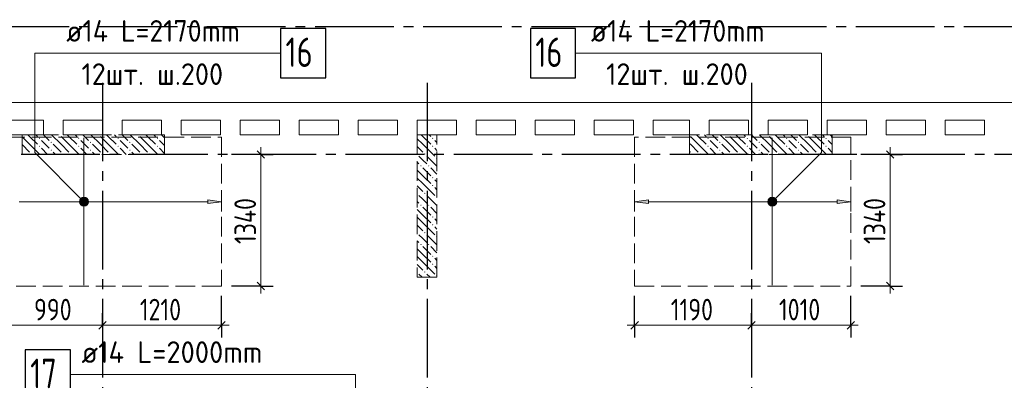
# Model space of a CAD drawing. Header units: millimetres. Extents: x 0 to 61017, y 0 to 42000.
# Tile 15 of 24: x 24096 to 34110, y 32001 to 35671. Entities that reach past the tile are written whole.
import ezdxf

# ---------------------------------------------------------------- set-up
doc = ezdxf.new("R2010")
doc.units = ezdxf.units.MM
doc.linetypes.add('______2', pattern=[270, 200, -70])
doc.linetypes.add('______5', pattern=[1100, 800, -100, 100, -100])
for name, color, linetype, lineweight in [('Standard', 7, 'Continuous', 25), ('ДОП Верх по У', 7, 'Continuous', 25), ('ЖБ Пилон', 180, 'Continuous', 25), ('Оси', 40, '______5', 18), ('Позиционная метка номер позиции', 7, 'Continuous', 13), ('Примечания', 7, 'Continuous', 25)]:
    doc.layers.add(name, color=color, linetype=linetype, lineweight=lineweight)
doc.layers.add('ЖБ Перекрытие верхний уровень', color=7, linetype='Continuous', lineweight=25, true_color=0xe0e0ff)
doc.styles.add('GOST 2.304-81', font='txt')
doc.styles.add('ISOCPEUR', font='txt')

msp = doc.modelspace()

# ---------------------------------------------------------------- hatches: boundary and pattern name
at = {"layer": 'ДОП Верх по У', "linetype": 'Continuous', "lineweight": 13, "transparency": 33554687}
for points in [[(24718, 33838), (24731, 33787), (24731, 33851)], [(24731, 33851), (24750, 33782), (24750, 33857)], [(24731, 33851), (24731, 33787), (24750, 33782)], [(24750, 33857), (24750, 33782), (24769, 33787)], [(24750, 33857), (24769, 33787), (24769, 33851)], [(24769, 33851), (24769, 33787), (24782, 33800)], [(24769, 33851), (24782, 33800), (24782, 33838)], [(31718, 33838), (31731, 33787), (31731, 33851)], [(31731, 33851), (31750, 33782), (31750, 33857)], [(31731, 33851), (31731, 33787), (31750, 33782)], [(31750, 33857), (31750, 33782), (31769, 33787)], [(31750, 33857), (31769, 33787), (31769, 33851)], [(31769, 33851), (31769, 33787), (31782, 33800)], [(31769, 33851), (31782, 33800), (31782, 33838)], [(24718, 33800), (24718, 33838), (24712, 33819)], [(24718, 33838), (24718, 33800), (24731, 33787)], [(24782, 33838), (24782, 33800), (24787, 33819)], [(26010, 33799), (26150, 33819), (26010, 33839)], [(31718, 33800), (31718, 33838), (31712, 33819)], [(31718, 33838), (31718, 33800), (31731, 33787)], [(31782, 33838), (31782, 33800), (31788, 33819)], [(32410, 33799), (32550, 33819), (32410, 33839)]]:
    msp.add_hatch(color=7, dxfattribs=at).paths.add_polyline_path(points)
msp.add_hatch(color=7, dxfattribs=at).paths.add_polyline_path([(30490, 33799), (30350, 33819), (30490, 33839)], flags=16)
at = {"layer": 'ЖБ Пилон', "linetype": 'Continuous', "lineweight": 18, "transparency": 33554687}
for points in [[(24290, 34463), (24297, 34470), (24303, 34463), (24297, 34457)], [(24500, 34500), (24497, 34497), (24494, 34500)], [(24690, 34463), (24697, 34470), (24703, 34463), (24697, 34457)], [(24900, 34500), (24897, 34497), (24894, 34500)], [(25090, 34463), (25097, 34470), (25103, 34463), (25097, 34457)], [(25300, 34500), (25297, 34497), (25294, 34500)], [(25490, 34463), (25497, 34470), (25503, 34463), (25497, 34457)], [(28290, 34463), (28297, 34470), (28303, 34463), (28297, 34457)], [(31090, 34463), (31097, 34470), (31103, 34463), (31097, 34457)], [(31300, 34500), (31297, 34497), (31294, 34500)], [(31490, 34463), (31497, 34470), (31503, 34463), (31497, 34457)], [(31700, 34500), (31697, 34497), (31694, 34500)], [(31890, 34463), (31897, 34470), (31903, 34463), (31897, 34457)], [(32100, 34500), (32097, 34497), (32094, 34500)], [(32290, 34463), (32297, 34470), (32303, 34463), (32297, 34457)], [(24290, 34383), (24297, 34390), (24303, 34383), (24297, 34377)], [(24410, 34423), (24417, 34430), (24423, 34423), (24417, 34417)], [(24410, 34343), (24417, 34350), (24423, 34343), (24417, 34337)], [(24690, 34383), (24697, 34390), (24703, 34383), (24697, 34377)], [(24810, 34423), (24817, 34430), (24823, 34423), (24817, 34417)], [(24810, 34343), (24817, 34350), (24823, 34343), (24817, 34337)], [(25090, 34383), (25097, 34390), (25103, 34383), (25097, 34377)], [(25210, 34423), (25217, 34430), (25223, 34423), (25217, 34417)], [(25210, 34343), (25217, 34350), (25223, 34343), (25217, 34337)], [(25490, 34383), (25497, 34390), (25503, 34383), (25497, 34377)], [(28290, 34383), (28297, 34390), (28303, 34383), (28297, 34377)], [(31090, 34383), (31097, 34390), (31103, 34383), (31097, 34377)], [(31210, 34423), (31217, 34430), (31223, 34423), (31217, 34417)], [(31210, 34343), (31217, 34350), (31223, 34343), (31217, 34337)], [(31490, 34383), (31497, 34390), (31503, 34383), (31497, 34377)], [(31610, 34423), (31617, 34430), (31623, 34423), (31617, 34417)], [(31610, 34343), (31617, 34350), (31623, 34343), (31617, 34337)], [(31890, 34383), (31897, 34390), (31903, 34383), (31897, 34377)], [(32010, 34423), (32017, 34430), (32023, 34423), (32017, 34417)], [(32010, 34343), (32017, 34350), (32023, 34343), (32017, 34337)], [(32290, 34383), (32297, 34390), (32303, 34383), (32297, 34377)], [(24130, 34303), (24137, 34310), (24143, 34303), (24140, 34300), (24134, 34300)], [(24210, 34303), (24217, 34310), (24223, 34303), (24220, 34300), (24214, 34300)], [(24530, 34303), (24537, 34310), (24543, 34303), (24540, 34300), (24534, 34300)], [(24610, 34303), (24617, 34310), (24623, 34303), (24620, 34300), (24614, 34300)], [(24930, 34303), (24937, 34310), (24943, 34303), (24940, 34300), (24934, 34300)], [(25010, 34303), (25017, 34310), (25023, 34303), (25020, 34300), (25014, 34300)], [(25330, 34303), (25337, 34310), (25343, 34303), (25340, 34300), (25334, 34300)], [(25410, 34303), (25417, 34310), (25423, 34303), (25420, 34300), (25414, 34300)], [(28140, 34307), (28143, 34303), (28140, 34300)], [(28210, 34303), (28217, 34310), (28223, 34303), (28217, 34297)], [(28330, 34263), (28337, 34270), (28340, 34267), (28340, 34260), (28337, 34257)], [(30930, 34303), (30937, 34310), (30943, 34303), (30940, 34300), (30934, 34300)], [(31010, 34303), (31017, 34310), (31023, 34303), (31020, 34300), (31014, 34300)], [(31330, 34303), (31337, 34310), (31343, 34303), (31340, 34300), (31334, 34300)], [(31410, 34303), (31417, 34310), (31423, 34303), (31420, 34300), (31414, 34300)], [(31730, 34303), (31737, 34310), (31743, 34303), (31740, 34300), (31734, 34300)], [(31810, 34303), (31817, 34310), (31823, 34303), (31820, 34300), (31814, 34300)], [(32130, 34303), (32137, 34310), (32143, 34303), (32140, 34300), (32134, 34300)], [(32210, 34303), (32217, 34310), (32223, 34303), (32220, 34300), (32214, 34300)], [(28170, 34183), (28177, 34190), (28183, 34183), (28177, 34177)], [(28250, 34183), (28257, 34190), (28263, 34183), (28257, 34177)], [(28290, 34063), (28297, 34070), (28303, 34063), (28297, 34057)], [(28290, 33983), (28297, 33990), (28303, 33983), (28297, 33977)], [(28140, 33907), (28143, 33903), (28140, 33900)], [(28210, 33903), (28217, 33910), (28223, 33903), (28217, 33897)], [(28330, 33863), (28337, 33870), (28340, 33867), (28340, 33860), (28337, 33857)], [(28170, 33783), (28177, 33790), (28183, 33783), (28177, 33777)], [(28250, 33783), (28257, 33790), (28263, 33783), (28257, 33777)], [(28290, 33663), (28297, 33670), (28303, 33663), (28297, 33657)], [(28290, 33583), (28297, 33590), (28303, 33583), (28297, 33577)], [(28140, 33507), (28143, 33503), (28140, 33500)], [(28210, 33503), (28217, 33510), (28223, 33503), (28217, 33497)], [(28330, 33463), (28337, 33470), (28340, 33467), (28340, 33460), (28337, 33457)], [(28170, 33383), (28177, 33390), (28183, 33383), (28177, 33377)], [(28250, 33383), (28257, 33390), (28263, 33383), (28257, 33377)], [(28290, 33263), (28297, 33270), (28303, 33263), (28297, 33257)], [(28290, 33183), (28297, 33190), (28303, 33183), (28297, 33177)], [(28140, 33107), (28143, 33103), (28140, 33100)], [(28210, 33103), (28217, 33110), (28223, 33103), (28217, 33097)], [(28330, 33063), (28337, 33070), (28340, 33067), (28340, 33060), (28337, 33057)]]:
    msp.add_hatch(color=7, dxfattribs=at).paths.add_polyline_path(points, flags=16)
at = {"layer": 'Позиционная метка номер позиции', "linetype": 'Continuous', "lineweight": 13, "transparency": 33554687}
for points in [[(24718, 33787), (24761, 33862), (24707, 33808)], [(24707, 33808), (24761, 33862), (24739, 33862)], [(24707, 33808), (24739, 33862), (24707, 33830)], [(24707, 33830), (24739, 33862), (24718, 33851)], [(24718, 33787), (24782, 33851), (24761, 33862)], [(24739, 33776), (24782, 33851), (24718, 33787)], [(24739, 33776), (24793, 33830), (24782, 33851)], [(31707, 33830), (31782, 33787), (31718, 33851)], [(31718, 33851), (31793, 33808), (31739, 33862)], [(31718, 33851), (31782, 33787), (31793, 33808)], [(31739, 33862), (31793, 33808), (31793, 33830)], [(31739, 33862), (31793, 33830), (31761, 33862)], [(31761, 33862), (31793, 33830), (31782, 33851)], [(24761, 33776), (24793, 33830), (24739, 33776)], [(24761, 33776), (24793, 33808), (24793, 33830)], [(24793, 33808), (24761, 33776), (24782, 33787)], [(31707, 33808), (31761, 33776), (31707, 33830)], [(31707, 33830), (31761, 33776), (31782, 33787)], [(31739, 33776), (31707, 33808), (31718, 33787)], [(31707, 33808), (31739, 33776), (31761, 33776)]]:
    msp.add_hatch(color=7, dxfattribs=at).paths.add_polyline_path(points)

# ---------------------------------------------------------------- linework, layer by layer
at = {"layer": 'Standard', "color": 7, "linetype": 'Continuous', "lineweight": 13, "transparency": 33554687}
for p, q in [((26550, 34300), (26550, 34375)), ((32950, 34300), (32950, 34375)), ((26550, 32961), (26550, 32886)), ((32950, 32961), (32950, 32886)), ((23950, 32561), (24940, 32561)), ((24940, 32561), (26150, 32561)), ((26150, 32561), (26225, 32561)), ((30350, 32561), (30275, 32561)), ((30350, 32561), (31540, 32561)), ((31540, 32561), (32550, 32561)), ((32550, 32561), (32625, 32561))]:
    msp.add_line(p, q, dxfattribs=at)
at = {"layer": 'Standard', "color": 251, "linetype": 'Continuous', "lineweight": -3, "true_color": 0x656565, "transparency": 33554687}
for p, q in [((26550, 34300), (26250, 34300)), ((26550, 34300), (26425, 34300)), ((26550, 34300), (26675, 34300)), ((32950, 34300), (32650, 34300)), ((32950, 34300), (32825, 34300)), ((32950, 34300), (33075, 34300)), ((26550, 32961), (26250, 32961)), ((26550, 32961), (26425, 32961)), ((26550, 32961), (26675, 32961)), ((32950, 32961), (32650, 32961)), ((32950, 32961), (32825, 32961)), ((32950, 32961), (33075, 32961)), ((26150, 32561), (26150, 32861)), ((30350, 32561), (30350, 32861)), ((32550, 32561), (32550, 32861)), ((24940, 32561), (24940, 32686)), ((26150, 32561), (26150, 32686)), ((30350, 32561), (30350, 32686)), ((31540, 32561), (31540, 32686)), ((32550, 32561), (32550, 32686)), ((24940, 32561), (24940, 32436)), ((24940, 32561), (24940, 32561)), ((26150, 32561), (26150, 32436)), ((30350, 32561), (30350, 32436)), ((31540, 32561), (31540, 32436)), ((31540, 32561), (31540, 32561)), ((32550, 32561), (32550, 32436))]:
    msp.add_line(p, q, dxfattribs=at)
at = {"layer": 'Standard', "color": 7, "linetype": 'Continuous', "lineweight": 25, "transparency": 33554687}
for p, q in [((26512, 34338), (26587, 34262)), ((32912, 34338), (32988, 34262)), ((26512, 32999), (26587, 32923)), ((32912, 32999), (32988, 32923)), ((24902, 32523), (24977, 32599)), ((26112, 32523), (26187, 32599)), ((30312, 32523), (30388, 32599)), ((31502, 32523), (31577, 32599)), ((32512, 32523), (32588, 32599))]:
    msp.add_line(p, q, dxfattribs=at)
at = {"layer": 'Standard', "color": 7, "linetype": 'Continuous', "lineweight": 13, "transparency": 33554687}
for points in [[(26550, 34300), (26550, 33288), (26550, 33288), (26550, 32961)], [(32950, 34300), (32950, 33291), (32950, 33291), (32950, 32961)]]:
    msp.add_lwpolyline(points, dxfattribs=at)
at = {"layer": 'ДОП Верх по У', "color": 7, "linetype": 'Continuous', "lineweight": 13, "transparency": 33554687}
for p, q in [((24550, 35330), (26614, 35330)), ((29886, 35330), (31950, 35330)), ((24705, 32061), (26813, 32061))]:
    msp.add_line(p, q, dxfattribs=at)
at = {"layer": 'ДОП Верх по У', "color": 7, "linetype": 'Continuous', "lineweight": 18, "transparency": 33554687}
for p, q in [((24750, 32968), (24750, 34468)), ((31750, 32968), (31750, 34468))]:
    msp.add_line(p, q, dxfattribs=at)
at = {"layer": 'ДОП Верх по У', "color": 251, "linetype": 'Continuous', "lineweight": 13, "true_color": 0x494949, "transparency": 33554687}
for p, q in [((24750, 33857), (24750, 33857)), ((26150, 33819), (26150, 33919)), ((30350, 33819), (30350, 33919)), ((31750, 33857), (31750, 33857)), ((32550, 33819), (32550, 33919)), ((24090, 33819), (24720, 33819)), ((24750, 33782), (24750, 33782)), ((24780, 33819), (26010, 33819)), ((26150, 33819), (26010, 33839)), ((26010, 33839), (26010, 33799)), ((26010, 33799), (26150, 33819)), ((26150, 33819), (26150, 33719)), ((26150, 33819), (26150, 33819)), ((30350, 33819), (30490, 33839)), ((30490, 33799), (30350, 33819)), ((30350, 33819), (30350, 33719)), ((30350, 33819), (30350, 33819)), ((30490, 33839), (30490, 33799)), ((30490, 33819), (31720, 33819)), ((31750, 33782), (31750, 33782)), ((31780, 33819), (32410, 33819)), ((32550, 33819), (32410, 33839)), ((32410, 33839), (32410, 33799)), ((32410, 33799), (32550, 33819)), ((32550, 33819), (32550, 33719)), ((32550, 33819), (32550, 33819))]:
    msp.add_line(p, q, dxfattribs=at)
at = {"layer": 'ДОП Верх по У', "color": 7, "linetype": 'Continuous', "lineweight": 25, "transparency": 33554687}
for points in [[(26750, 35080), (27210, 35080), (27210, 35580), (26750, 35580), (26750, 35080)], [(29290, 35080), (29750, 35080), (29750, 35580), (29290, 35580), (29290, 35080)], [(24153, 31811), (24613, 31811), (24613, 32311), (24153, 32311), (24153, 31811)]]:
    msp.add_lwpolyline(points, dxfattribs=at)
at = {"layer": 'ДОП Верх по У', "color": 251, "linetype": 'Continuous', "lineweight": 13, "true_color": 0x494949, "transparency": 33554687}
for centre in [(24750, 33819), (31750, 33819)]:
    msp.add_circle(centre, 37.5, dxfattribs=at)
at = {"layer": 'ЖБ Перекрытие верхний уровень', "color": 7, "linetype": 'Continuous', "lineweight": 18, "transparency": 33554687}
for p, q in [((28240, 34830), (22060, 34830)), ((34420, 34830), (28240, 34830)), ((23940, 34650), (24340, 34650)), ((24340, 34650), (24340, 34500)), ((24540, 34650), (24940, 34650)), ((24540, 34500), (24540, 34650)), ((24940, 34650), (24940, 34500)), ((25140, 34500), (25140, 34650)), ((25140, 34650), (25540, 34650)), ((25540, 34650), (25540, 34500)), ((25740, 34650), (26140, 34650)), ((25740, 34500), (25740, 34650)), ((26140, 34650), (26140, 34500)), ((26340, 34500), (26340, 34650)), ((26340, 34650), (26740, 34650)), ((26740, 34650), (26740, 34500)), ((26940, 34500), (26940, 34650)), ((26940, 34650), (27340, 34650)), ((27340, 34650), (27340, 34500)), ((27540, 34650), (27940, 34650)), ((27540, 34500), (27540, 34650)), ((27940, 34650), (27940, 34500)), ((28140, 34500), (28140, 34650)), ((28140, 34650), (28240, 34650)), ((28240, 34650), (28540, 34650)), ((28540, 34650), (28540, 34500)), ((28740, 34500), (28740, 34650)), ((28740, 34650), (29140, 34650)), ((29140, 34650), (29140, 34500)), ((29340, 34500), (29340, 34650)), ((29340, 34650), (29740, 34650)), ((29740, 34650), (29740, 34500)), ((29940, 34650), (30340, 34650)), ((29940, 34500), (29940, 34650)), ((30340, 34650), (30340, 34500)), ((30540, 34500), (30540, 34650)), ((30540, 34650), (30910, 34650)), ((30910, 34650), (30910, 34500)), ((31110, 34500), (31110, 34650)), ((31110, 34650), (31510, 34650)), ((31510, 34650), (31510, 34500)), ((31710, 34500), (31710, 34650)), ((31710, 34650), (32110, 34650)), ((32110, 34650), (32110, 34500)), ((32310, 34500), (32310, 34650)), ((32310, 34650), (32710, 34650)), ((32710, 34650), (32710, 34500)), ((32910, 34500), (32910, 34650)), ((32910, 34650), (33310, 34650)), ((33310, 34650), (33310, 34500)), ((33510, 34650), (33910, 34650)), ((33510, 34500), (33510, 34650)), ((33910, 34650), (33910, 34500)), ((24340, 34500), (23940, 34500)), ((24940, 34500), (24540, 34500)), ((25540, 34500), (25140, 34500)), ((26140, 34500), (25740, 34500)), ((26740, 34500), (26340, 34500)), ((27340, 34500), (26940, 34500)), ((27940, 34500), (27540, 34500)), ((28240, 34500), (28140, 34500)), ((28540, 34500), (28240, 34500)), ((29140, 34500), (28740, 34500)), ((29740, 34500), (29340, 34500)), ((30340, 34500), (29940, 34500)), ((30910, 34500), (30540, 34500)), ((31510, 34500), (31110, 34500)), ((32110, 34500), (31710, 34500)), ((32710, 34500), (32310, 34500)), ((33310, 34500), (32910, 34500)), ((33910, 34500), (33510, 34500))]:
    msp.add_line(p, q, dxfattribs=at)
at = {"layer": 'ЖБ Пилон', "color": 253, "linetype": '______2', "lineweight": 13, "true_color": 0xa0a0a0, "transparency": 33554687}
for p, q in [((25570, 34500), (24120, 34500)), ((24120, 34500), (24120, 34300)), ((25570, 34300), (25570, 34500)), ((28140, 34500), (28140, 33050)), ((28340, 34500), (28140, 34500)), ((28340, 33050), (28340, 34500)), ((32360, 34500), (30910, 34500)), ((30910, 34500), (30910, 34300)), ((32360, 34300), (32360, 34500)), ((24120, 34300), (25570, 34300)), ((30910, 34300), (32360, 34300)), ((28140, 33050), (28340, 33050))]:
    msp.add_line(p, q, dxfattribs=at)
at = {"layer": 'ЖБ Пилон', "color": 9, "linetype": 'Continuous', "lineweight": 18, "true_color": 0xc7c7c7, "transparency": 33554687}
for p, q in [((24120, 34480), (24197, 34403)), ((24197, 34483), (24180, 34500)), ((24197, 34483), (24277, 34403)), ((24260, 34500), (24277, 34483)), ((24340, 34500), (24397, 34443)), ((24517, 34403), (24420, 34500)), ((24517, 34483), (24597, 34403)), ((24597, 34483), (24580, 34500)), ((24597, 34483), (24677, 34403)), ((24660, 34500), (24677, 34483)), ((24740, 34500), (24797, 34443)), ((24917, 34403), (24820, 34500)), ((24917, 34483), (24997, 34403)), ((24997, 34483), (24980, 34500)), ((24997, 34483), (25077, 34403)), ((25060, 34500), (25077, 34483)), ((25140, 34500), (25197, 34443)), ((25317, 34403), (25220, 34500)), ((25317, 34483), (25397, 34403)), ((25397, 34483), (25380, 34500)), ((25397, 34483), (25477, 34403)), ((25460, 34500), (25477, 34483)), ((25540, 34500), (25570, 34470)), ((28140, 34460), (28197, 34403)), ((28197, 34483), (28180, 34500)), ((28197, 34483), (28277, 34403)), ((28260, 34500), (28277, 34483)), ((30917, 34483), (30997, 34403)), ((30997, 34483), (30980, 34500)), ((30997, 34483), (31077, 34403)), ((31060, 34500), (31077, 34483)), ((31140, 34500), (31197, 34443)), ((31317, 34403), (31220, 34500)), ((31317, 34483), (31397, 34403)), ((31397, 34483), (31380, 34500)), ((31397, 34483), (31477, 34403)), ((31460, 34500), (31477, 34483)), ((31540, 34500), (31597, 34443)), ((31717, 34403), (31620, 34500)), ((31717, 34483), (31797, 34403)), ((31797, 34483), (31780, 34500)), ((31797, 34483), (31877, 34403)), ((31860, 34500), (31877, 34483)), ((31940, 34500), (31997, 34443)), ((32117, 34403), (32020, 34500)), ((32117, 34483), (32197, 34403)), ((32197, 34483), (32180, 34500)), ((32197, 34483), (32277, 34403)), ((32260, 34500), (32277, 34483)), ((32340, 34500), (32360, 34480)), ((24120, 34400), (24197, 34323)), ((24197, 34403), (24300, 34300)), ((24357, 34403), (24317, 34443)), ((24317, 34363), (24380, 34300)), ((24397, 34363), (24357, 34403)), ((24437, 34403), (24517, 34323)), ((24517, 34403), (24597, 34323)), ((24597, 34403), (24700, 34300)), ((24757, 34403), (24717, 34443)), ((24717, 34363), (24780, 34300)), ((24797, 34363), (24757, 34403)), ((24837, 34403), (24917, 34323)), ((24917, 34403), (24997, 34323)), ((24997, 34403), (25100, 34300)), ((25157, 34403), (25117, 34443)), ((25117, 34363), (25180, 34300)), ((25197, 34363), (25157, 34403)), ((25237, 34403), (25317, 34323)), ((25317, 34403), (25397, 34323)), ((25397, 34403), (25500, 34300)), ((25557, 34403), (25517, 34443)), ((25517, 34363), (25570, 34310)), ((25570, 34390), (25557, 34403)), ((28140, 34380), (28197, 34323)), ((28197, 34403), (28317, 34283)), ((28340, 34420), (28317, 34443)), ((28317, 34363), (28340, 34340)), ((30917, 34403), (30910, 34410)), ((30917, 34403), (30997, 34323)), ((30997, 34403), (31100, 34300)), ((31157, 34403), (31117, 34443)), ((31117, 34363), (31180, 34300)), ((31197, 34363), (31157, 34403)), ((31237, 34403), (31317, 34323)), ((31317, 34403), (31397, 34323)), ((31397, 34403), (31500, 34300)), ((31557, 34403), (31517, 34443)), ((31517, 34363), (31580, 34300)), ((31597, 34363), (31557, 34403)), ((31637, 34403), (31717, 34323)), ((31717, 34403), (31797, 34323)), ((31797, 34403), (31900, 34300)), ((31957, 34403), (31917, 34443)), ((31917, 34363), (31980, 34300)), ((31997, 34363), (31957, 34403)), ((32037, 34403), (32117, 34323)), ((32117, 34403), (32197, 34323)), ((32197, 34403), (32300, 34300)), ((32357, 34403), (32317, 34443)), ((32317, 34363), (32360, 34320)), ((32360, 34400), (32357, 34403)), ((24437, 34323), (24460, 34300)), ((24837, 34323), (24860, 34300)), ((25237, 34323), (25260, 34300)), ((28197, 34243), (28157, 34283)), ((28237, 34283), (28340, 34180)), ((30910, 34330), (30917, 34323)), ((31237, 34323), (31260, 34300)), ((31637, 34323), (31660, 34300)), ((32037, 34323), (32060, 34300)), ((28140, 34220), (28157, 34203)), ((28237, 34203), (28197, 34243)), ((28197, 34163), (28277, 34083)), ((28277, 34163), (28340, 34100)), ((28197, 34083), (28140, 34140)), ((28140, 34060), (28197, 34003)), ((28197, 34083), (28277, 34003)), ((28140, 33980), (28197, 33923)), ((28197, 34003), (28317, 33883)), ((28340, 34020), (28317, 34043)), ((28317, 33963), (28340, 33940)), ((28197, 33843), (28157, 33883)), ((28237, 33883), (28340, 33780)), ((28140, 33820), (28157, 33803)), ((28237, 33803), (28197, 33843)), ((28197, 33763), (28277, 33683)), ((28277, 33763), (28340, 33700)), ((28197, 33683), (28140, 33740)), ((28140, 33660), (28197, 33603)), ((28197, 33683), (28277, 33603)), ((28140, 33580), (28197, 33523)), ((28197, 33603), (28317, 33483)), ((28340, 33620), (28317, 33643)), ((28317, 33563), (28340, 33540)), ((28197, 33443), (28157, 33483)), ((28237, 33483), (28340, 33380)), ((28140, 33420), (28157, 33403)), ((28237, 33403), (28197, 33443)), ((28197, 33363), (28277, 33283)), ((28277, 33363), (28340, 33300)), ((28197, 33283), (28140, 33340)), ((28140, 33260), (28197, 33203)), ((28197, 33283), (28277, 33203)), ((28140, 33180), (28197, 33123)), ((28197, 33203), (28317, 33083)), ((28340, 33220), (28317, 33243)), ((28317, 33163), (28340, 33140)), ((28190, 33050), (28157, 33083)), ((28237, 33083), (28270, 33050))]:
    msp.add_line(p, q, dxfattribs=at)
at = {"layer": 'Оси', "color": 8, "linetype": '______5', "lineweight": -3, "transparency": 33554687}
for p, q in [((43300, 35600), (3600, 35600)), ((24940, 35030), (24940, 15970)), ((28240, 35030), (28240, 15970)), ((31540, 35030), (31540, 15970)), ((50210, 34300), (3600, 34300)), ((50210, 34300), (3600, 34300))]:
    msp.add_line(p, q, dxfattribs=at)
at = {"layer": 'Позиционная метка номер позиции', "color": 7, "linetype": 'Continuous', "lineweight": 13, "transparency": 33554687}
for p, q in [((24718, 33851), (24718, 33851)), ((24782, 33851), (24782, 33851)), ((31718, 33851), (31718, 33851)), ((31782, 33851), (31782, 33851)), ((24718, 33787), (24718, 33787)), ((24782, 33787), (24782, 33787)), ((31718, 33787), (31718, 33787)), ((31782, 33787), (31782, 33787))]:
    msp.add_line(p, q, dxfattribs=at)
for points in [[(24750, 33819), (24250, 34319), (24250, 35330), (26750, 35330)], [(31750, 33819), (32250, 34319), (32250, 35330), (29750, 35330)], [(28340, 30899), (27513, 31726), (27513, 32061), (24613, 32061)]]:
    msp.add_lwpolyline(points, dxfattribs=at)
for centre in [(24750, 33819), (31750, 33819)]:
    msp.add_circle(centre, 45, dxfattribs=at)
at = {"layer": 'Примечания', "color": 7, "linetype": '______2', "lineweight": 18, "transparency": 33554687}
for p, q in [((23950, 34475), (26150, 34475)), ((26150, 34475), (26150, 32961)), ((32550, 34475), (30350, 34475)), ((30350, 34475), (30350, 32961)), ((32550, 32961), (32550, 34475)), ((26150, 32961), (23950, 32961)), ((30350, 32961), (32550, 32961))]:
    msp.add_line(p, q, dxfattribs=at)

# ---------------------------------------------------------------- texts
at = {"layer": 'Standard', "color": 7, "linetype": 'Continuous', "lineweight": 25, "transparency": 33554687, "char_height": 220, "width": 610.17, "attachment_point": 7, "rotation": 90, "style": 'GOST 2.304-81'}
for insert in [(26500, 33388), (32900, 33388)]:
    msp.add_mtext('1340', dxfattribs=dict(at, insert=insert))
at = {"layer": 'Standard', "color": 7, "linetype": 'Continuous', "lineweight": 25, "transparency": 33554687, "char_height": 220, "attachment_point": 7, "style": 'GOST 2.304-81'}
for s, insert, width in [('990', (24242, 32611), 531.96), ('1210', (25318, 32611), 578.85), ('1190', (30718, 32611), 578.85), ('1010', (31818, 32611), 578.85)]:
    msp.add_mtext(s, dxfattribs=dict(at, insert=insert, width=width))
at = {"layer": 'ДОП Верх по У', "color": 7, "linetype": 'Continuous', "lineweight": 13, "transparency": 33554687, "attachment_point": 7, "style": 'ISOCPEUR'}
for s, insert, char_height, width in [('\\W0.94;ø14 L=2170mm ', (24570, 35447), 220, 2126.5), ('\\W0.94;ø14 L=2170mm ', (29906, 35447), 220, 2126.49), ('\\W0.75;16', (26800, 35190), 300, 472.29), ('\\W0.75;16', (29340, 35190), 300, 472.27), ('\\W0.95;12шт. ш.200 ', (24724, 35007), 220, 1819.91), ('\\W0.95;12шт. ш.200 ', (30060, 35007), 220, 1819.91), ('\\W0.96;ø14 L=2000mm ', (24725, 32178), 220, 2172.61), ('\\W0.75;17', (24203, 31921), 300, 472.29)]:
    msp.add_mtext(s, dxfattribs=dict(at, insert=insert, char_height=char_height, width=width))

doc.saveas('drawing.dxf')
